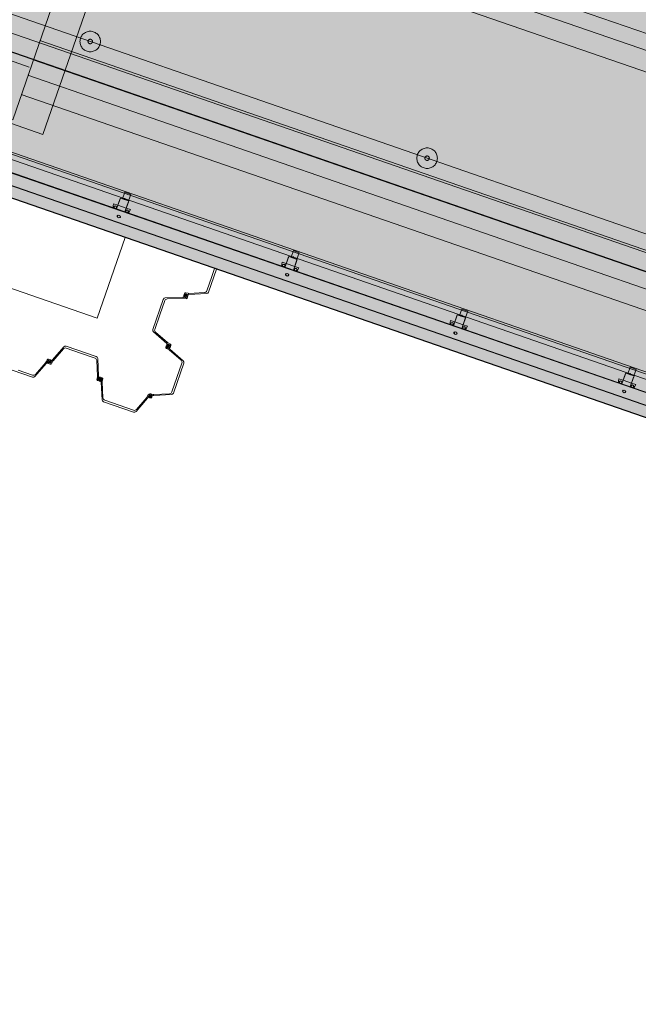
# Model space of a CAD drawing. Header units: metres. Extents: x 7508979 to 7510298, y 5841961 to 5842536.
# Tile 15 of 64: x 7509618.62 to 7509625.56, y 5842485.89 to 5842496.93. Entities that reach past the tile are written whole.
import ezdxf

# ---------------------------------------------------------------- set-up
doc = ezdxf.new("R2010")
doc.units = ezdxf.units.M
doc.linetypes.add('ACAD_ISO10W100', pattern=[18, 12, -3, 0, -3])
doc.linetypes.add('DASHED', pattern=[0.75, 0.5, -0.25])
for name, color, linetype, lineweight in [('013_AKP-Osie-2', 142, 'ACAD_ISO10W100', 18), ('015_AKP-Stal-cienka', 60, 'Continuous', 18), ('07_AKP-Wyposazenie', 133, 'Continuous', 18), ('08_JK_beton_przerywana', 40, 'DASHED', 9), ('09_JK_stal_przerywana', 90, 'DASHED', 9), ('16_JK_wyposażenie cienka', 200, 'Continuous', 13), ('AKP-Beton-widok', 44, 'Continuous', 30)]:
    doc.layers.add(name, color=color, linetype=linetype, lineweight=lineweight)
doc.layers.add('03_AKP-Kreskowania', color=7, linetype='Continuous', lineweight=9, true_color=0xa6a6a6)

msp = doc.modelspace()

# ---------------------------------------------------------------- hatches: boundary and pattern name
at = {"layer": '03_AKP-Kreskowania', "ltscale": 100, "transparency": 33554687}
h = msp.add_hatch(dxfattribs=at)
h.set_pattern_fill('GRASS', color=256, scale=0.045, angle=160.9032)
h.set_pattern_definition([(250.90316, (7511633.8898, 5841844.2328), (0.49932114, -1.028167), [0.2143125, -1.4021336]), (205.90316, (7511633.8898, 5841844.2328), (0.49932114, -1.028167), [0.2143125, -0.9286875]), (295.90316, (7511633.8898, 5841844.2328), (1.028167, 0.49932114), [0.2143125, -0.9286875])])
edge = h.paths.add_edge_path()
edge.add_spline(control_points=[(7509560.428, 5842502.042), (7509560.976, 5842501.827), (7509562.224, 5842501.368), (7509563.485, 5842500.974), (7509564.203, 5842500.78)], knot_values=[19454.944206, 19454.944206, 19454.944206, 19454.944206, 21223.462374, 23456.740739, 23456.740739, 23456.740739, 23456.740739], degree=3, periodic=0)
edge.add_line((7509564.203, 5842500.78), (7509567.942, 5842511.58))
edge.add_line((7509567.942, 5842511.58), (7509567.945, 5842511.601))
edge.add_line((7509567.945, 5842511.601), (7509564.265, 5842513.123))
edge.add_line((7509564.265, 5842513.123), (7509560.428, 5842502.042))
edge = h.paths.add_edge_path()
edge.add_spline(control_points=[(7509557.96, 5842503.098), (7509558.5, 5842502.847), (7509559.045, 5842502.608), (7509559.593, 5842502.379)], knot_values=[24358.247031, 24358.247031, 24358.247031, 24358.247031, 26137.75858, 26137.75858, 26137.75858, 26137.75858], degree=3, periodic=0)
edge.add_line((7509559.593, 5842502.379), (7509563.432, 5842513.467))
edge.add_line((7509563.432, 5842513.467), (7509561.786, 5842514.148))
edge.add_line((7509561.786, 5842514.148), (7509557.96, 5842503.098))
edge = h.paths.add_edge_path()
edge.add_line((7509571.9, 5842523.027), (7509571.912, 5842523.045))
edge.add_line((7509571.912, 5842523.045), (7509575.65, 5842533.845))
edge.add_spline(control_points=[(7509575.65, 5842533.845), (7509574.966, 5842534.136), (7509573.732, 5842534.607), (7509572.467, 5842535.017), (7509571.904, 5842535.187)], knot_values=[19454.944206, 19454.944206, 19454.944206, 19454.944206, 21688.222571, 23456.740739, 23456.740739, 23456.740739, 23456.740739], degree=3, periodic=0)
edge.add_line((7509571.904, 5842535.187), (7509568.067, 5842524.106))
edge.add_line((7509568.067, 5842524.106), (7509571.9, 5842523.027))
edge = h.paths.add_edge_path()
edge.add_line((7509565.485, 5842524.833), (7509567.199, 5842524.351))
edge.add_line((7509567.199, 5842524.351), (7509571.038, 5842535.439))
edge.add_spline(control_points=[(7509571.038, 5842535.439), (7509570.467, 5842535.598), (7509569.891, 5842535.746), (7509569.311, 5842535.883)], knot_values=[24358.247031, 24358.247031, 24358.247031, 24358.247031, 26137.75858, 26137.75858, 26137.75858, 26137.75858], degree=3, periodic=0)
edge.add_line((7509569.311, 5842535.883), (7509565.485, 5842524.833))
edge = h.paths.add_edge_path()
edge.add_line((7509887.633, 5842386.674), (7509887.585, 5842386.691))
edge.add_line((7509887.585, 5842386.691), (7509891.94, 5842399.269))
edge.add_line((7509891.94, 5842399.269), (7509891.864, 5842399.293))
edge.add_line((7509891.864, 5842399.293), (7509887.479, 5842386.628))
edge.add_spline(control_points=[(7509887.479, 5842386.628), (7509887.954, 5842386.375), (7509890.784, 5842384.953), (7509893.631, 5842383.885), (7509896.087, 5842383.23), (7509896.113, 5842383.223)], knot_values=[21013.433794, 21013.433794, 21013.433794, 21013.433794, 22562.78043, 30165.17056, 30248.311095, 30248.311095, 30248.311095, 30248.311095], degree=3, periodic=0)
edge.add_line((7509896.113, 5842383.223), (7509900.72, 5842396.528))
edge.add_line((7509900.72, 5842396.528), (7509891.988, 5842399.254))
edge.add_line((7509891.988, 5842399.254), (7509887.633, 5842386.674))
edge = h.paths.add_edge_path()
edge.add_line((7509903.483, 5842409.68), (7509906.986, 5842419.799))
edge.add_spline(control_points=[(7509906.986, 5842419.799), (7509906.32, 5842420.076), (7509903.682, 5842421.115), (7509900.933, 5842421.938), (7509898.837, 5842422.185)], knot_values=[9690.860076, 9690.860076, 9690.860076, 9690.860076, 11850.095835, 18161.631326, 18161.631326, 18161.631326, 18161.631326], degree=3, periodic=0)
edge.add_line((7509898.837, 5842422.185), (7509895.51, 5842412.576))
edge.add_line((7509895.51, 5842412.576), (7509895.509, 5842412.571))
edge.add_line((7509895.509, 5842412.571), (7509903.483, 5842409.68))
at = {"layer": '03_AKP-Kreskowania', "ltscale": 100, "transparency": 33554508}
h = msp.add_hatch(color=256, dxfattribs=at)
h.dxf.hatch_style = 1
h.paths.add_polyline_path([(7509618.082, 5842496.936), (7509655.834, 5842483.866), (7509658.124, 5842490.481), (7509620.373, 5842503.551)])
at = {"layer": '03_AKP-Kreskowania', "ltscale": 100, "transparency": 33554636}
h = msp.add_hatch(color=256, dxfattribs=at)
h.dxf.hatch_style = 1
h.paths.add_polyline_path([(7509655.721, 5842483.693), (7509655.787, 5842483.882), (7509618.13, 5842496.92), (7509618.064, 5842496.731)])
at = {"layer": '03_AKP-Kreskowania', "ltscale": 100, "transparency": 33554572}
h = msp.add_hatch(color=256, dxfattribs=at)
h.dxf.hatch_style = 1
h.paths.add_polyline_path([(7509617.689, 5842495.22), (7509655.082, 5842482.274), (7509655.589, 5842483.739), (7509618.196, 5842496.685)])

# ---------------------------------------------------------------- linework, layer by layer
at = {"layer": '013_AKP-Osie-2', "ltscale": 100}
msp.add_line((7509901.574, 5842398.997), (7509562.556, 5842516.372), dxfattribs=at)
at = {"layer": '013_AKP-Osie-2', "ltscale": 15}
msp.add_line((7509618.724, 5842496.402), (7509618.098, 5842496.618), dxfattribs=at)
at = {"layer": '015_AKP-Stal-cienka'}
for p, q in [((7509620.719, 5842493.891), (7509620.774, 5842494.052)), ((7509620.825, 5842494.135), (7509620.735, 5842493.877)), ((7509620.805, 5842494.142), (7509620.774, 5842494.052)), ((7509620.449, 5842493.821), (7509620.251, 5842493.812)), ((7509620.456, 5842493.821), (7509620.483, 5842493.814)), ((7509620.458, 5842493.838), (7509620.466, 5842493.861)), ((7509620.473, 5842493.82), (7509620.465, 5842493.823)), ((7509620.469, 5842493.835), (7509620.475, 5842493.854)), ((7509620.472, 5842493.84), (7509620.47, 5842493.835)), ((7509620.472, 5842493.831), (7509620.47, 5842493.831)), ((7509620.473, 5842493.832), (7509620.49, 5842493.841)), ((7509620.491, 5842493.84), (7509620.474, 5842493.831)), ((7509620.477, 5842493.838), (7509620.487, 5842493.834)), ((7509620.487, 5842493.834), (7509620.477, 5842493.838)), ((7509620.477, 5842493.838), (7509620.487, 5842493.834)), ((7509620.487, 5842493.834), (7509620.477, 5842493.838)), ((7509620.508, 5842493.863), (7509620.48, 5842493.869)), ((7509620.484, 5842493.841), (7509620.48, 5842493.831)), ((7509620.48, 5842493.831), (7509620.484, 5842493.841)), ((7509620.484, 5842493.841), (7509620.48, 5842493.831)), ((7509620.48, 5842493.831), (7509620.484, 5842493.841)), ((7509620.508, 5842493.851), (7509620.481, 5842493.858)), ((7509620.496, 5842493.837), (7509620.489, 5842493.818)), ((7509620.491, 5842493.852), (7509620.499, 5842493.849)), ((7509620.492, 5842493.841), (7509620.494, 5842493.841)), ((7509620.492, 5842493.832), (7509620.494, 5842493.837)), ((7509620.506, 5842493.834), (7509620.498, 5842493.81)), ((7509620.515, 5842493.862), (7509620.692, 5842493.871)), ((7509620.515, 5842493.851), (7509620.713, 5842493.86)), ((7509620.229, 5842493.795), (7509620.112, 5842493.458)), ((7509620.246, 5842493.781), (7509620.19, 5842493.62)), ((7509620.449, 5842493.81), (7509620.272, 5842493.801)), ((7509620.456, 5842493.809), (7509620.484, 5842493.803)), ((7509620.134, 5842493.458), (7509620.19, 5842493.62)), ((7509620.269, 5842493.301), (7509620.119, 5842493.431)), ((7509620.276, 5842493.31), (7509620.142, 5842493.426)), ((7509618.983, 5842493.113), (7509619.113, 5842493.263)), ((7509619.14, 5842493.27), (7509619.477, 5842493.153)), ((7509620.265, 5842493.282), (7509620.257, 5842493.259)), ((7509620.276, 5842493.278), (7509620.269, 5842493.259)), ((7509620.275, 5842493.297), (7509620.3, 5842493.285)), ((7509620.276, 5842493.272), (7509620.278, 5842493.277)), ((7509620.281, 5842493.279), (7509620.279, 5842493.28)), ((7509620.289, 5842493.287), (7509620.281, 5842493.29)), ((7509620.281, 5842493.277), (7509620.289, 5842493.26)), ((7509620.29, 5842493.267), (7509620.281, 5842493.271)), ((7509620.281, 5842493.271), (7509620.29, 5842493.267)), ((7509620.29, 5842493.267), (7509620.281, 5842493.271)), ((7509620.281, 5842493.271), (7509620.29, 5842493.267)), ((7509620.282, 5842493.306), (7509620.308, 5842493.294)), ((7509620.29, 5842493.261), (7509620.283, 5842493.278)), ((7509620.287, 5842493.274), (7509620.284, 5842493.264)), ((7509620.284, 5842493.264), (7509620.287, 5842493.274)), ((7509620.287, 5842493.274), (7509620.284, 5842493.264)), ((7509620.284, 5842493.264), (7509620.287, 5842493.274)), ((7509620.296, 5842493.266), (7509620.294, 5842493.261)), ((7509620.296, 5842493.26), (7509620.303, 5842493.279)), ((7509620.306, 5842493.256), (7509620.314, 5842493.279)), ((7509618.992, 5842493.106), (7509619.108, 5842493.24)), ((7509619.14, 5842493.248), (7509619.301, 5842493.192)), ((7509619.463, 5842493.136), (7509619.301, 5842493.192)), ((7509620.29, 5842493.232), (7509620.264, 5842493.244)), ((7509620.297, 5842493.241), (7509620.272, 5842493.253)), ((7509620.283, 5842493.251), (7509620.291, 5842493.248)), ((7509620.29, 5842493.259), (7509620.292, 5842493.258)), ((7509620.296, 5842493.228), (7509620.429, 5842493.112)), ((7509620.303, 5842493.237), (7509620.452, 5842493.107)), ((7509618.919, 5842493.079), (7509618.789, 5842492.93)), ((7509618.91, 5842493.086), (7509618.794, 5842492.953)), ((7509618.914, 5842493.092), (7509618.926, 5842493.118)), ((7509618.923, 5842493.085), (7509618.934, 5842493.11)), ((7509618.933, 5842493.099), (7509618.93, 5842493.091)), ((7509618.938, 5842493.076), (7509618.961, 5842493.068)), ((7509618.94, 5842493.092), (7509618.94, 5842493.09)), ((7509618.964, 5842493.117), (7509618.941, 5842493.125)), ((7509618.96, 5842493.106), (7509618.941, 5842493.113)), ((7509618.959, 5842493.101), (7509618.942, 5842493.093)), ((7509618.942, 5842493.092), (7509618.959, 5842493.099)), ((7509618.947, 5842493.086), (7509618.942, 5842493.088)), ((7509618.942, 5842493.086), (7509618.961, 5842493.079)), ((7509618.946, 5842493.098), (7509618.955, 5842493.095)), ((7509618.955, 5842493.095), (7509618.946, 5842493.098)), ((7509618.946, 5842493.098), (7509618.955, 5842493.095)), ((7509618.955, 5842493.095), (7509618.946, 5842493.098)), ((7509618.952, 5842493.101), (7509618.949, 5842493.092)), ((7509618.949, 5842493.092), (7509618.952, 5842493.101)), ((7509618.952, 5842493.101), (7509618.949, 5842493.092)), ((7509618.949, 5842493.092), (7509618.952, 5842493.101)), ((7509618.954, 5842493.106), (7509618.959, 5842493.105)), ((7509618.961, 5842493.101), (7509618.962, 5842493.103)), ((7509618.979, 5842493.107), (7509618.967, 5842493.082)), ((7509618.969, 5842493.093), (7509618.971, 5842493.101)), ((7509618.988, 5842493.1), (7509618.976, 5842493.074)), ((7509619.492, 5842492.933), (7509619.483, 5842493.11)), ((7509619.503, 5842492.933), (7509619.493, 5842493.131)), ((7509620.459, 5842493.08), (7509620.343, 5842492.743)), ((7509620.438, 5842493.08), (7509620.382, 5842492.918)), ((7509618.425, 5842493.039), (7509618.762, 5842492.923)), ((7509618.761, 5842492.944), (7509618.6, 5842493)), ((7509619.491, 5842492.926), (7509619.484, 5842492.898)), ((7509619.515, 5842492.876), (7509619.492, 5842492.884)), ((7509619.503, 5842492.926), (7509619.496, 5842492.899)), ((7509619.519, 5842492.886), (7509619.499, 5842492.893)), ((7509619.502, 5842492.909), (7509619.505, 5842492.917)), ((7509619.513, 5842492.91), (7509619.513, 5842492.912)), ((7509619.522, 5842492.891), (7509619.513, 5842492.908)), ((7509619.513, 5842492.902), (7509619.522, 5842492.898)), ((7509619.522, 5842492.898), (7509619.513, 5842492.902)), ((7509619.513, 5842492.902), (7509619.522, 5842492.898)), ((7509619.522, 5842492.898), (7509619.513, 5842492.902)), ((7509619.514, 5842492.909), (7509619.523, 5842492.892)), ((7509619.514, 5842492.89), (7509619.519, 5842492.888)), ((7509619.521, 5842492.91), (7509619.516, 5842492.912)), ((7509619.516, 5842492.895), (7509619.519, 5842492.905)), ((7509619.519, 5842492.905), (7509619.516, 5842492.895)), ((7509619.516, 5842492.895), (7509619.519, 5842492.905)), ((7509619.519, 5842492.905), (7509619.516, 5842492.895)), ((7509619.517, 5842492.913), (7509619.536, 5842492.907)), ((7509619.52, 5842492.924), (7509619.543, 5842492.916)), ((7509619.523, 5842492.89), (7509619.522, 5842492.888)), ((7509619.534, 5842492.891), (7509619.531, 5842492.883)), ((7509619.532, 5842492.867), (7509619.542, 5842492.669)), ((7509619.533, 5842492.874), (7509619.539, 5842492.901)), ((7509619.544, 5842492.874), (7509619.551, 5842492.902)), ((7509619.544, 5842492.867), (7509619.552, 5842492.69)), ((7509620.326, 5842492.757), (7509620.382, 5842492.918)), ((7509620.048, 5842492.7), (7509620.06, 5842492.726)), ((7509620.057, 5842492.693), (7509620.068, 5842492.718)), ((7509620.065, 5842492.704), (7509620.073, 5842492.728)), ((7509620.098, 5842492.724), (7509620.075, 5842492.732)), ((7509620.094, 5842492.714), (7509620.075, 5842492.72)), ((7509620.076, 5842492.701), (7509620.083, 5842492.72)), ((7509620.115, 5842492.729), (7509620.088, 5842492.735)), ((7509620.115, 5842492.717), (7509620.088, 5842492.724)), ((7509620.095, 5842492.708), (7509620.096, 5842492.71)), ((7509620.122, 5842492.728), (7509620.299, 5842492.737)), ((7509620.122, 5842492.717), (7509620.32, 5842492.726)), ((7509619.559, 5842492.647), (7509619.896, 5842492.53)), ((7509619.573, 5842492.664), (7509619.734, 5842492.608)), ((7509619.895, 5842492.552), (7509619.734, 5842492.608)), ((7509620.053, 5842492.687), (7509619.923, 5842492.537)), ((7509620.044, 5842492.694), (7509619.928, 5842492.56)), ((7509620.081, 5842492.686), (7509620.073, 5842492.689)), ((7509620.076, 5842492.699), (7509620.093, 5842492.707)), ((7509620.081, 5842492.694), (7509620.076, 5842492.695)), ((7509620.079, 5842492.697), (7509620.078, 5842492.697)), ((7509620.08, 5842492.705), (7509620.089, 5842492.702)), ((7509620.089, 5842492.702), (7509620.08, 5842492.705)), ((7509620.08, 5842492.705), (7509620.089, 5842492.702)), ((7509620.089, 5842492.702), (7509620.08, 5842492.705)), ((7509620.098, 5842492.706), (7509620.082, 5842492.697)), ((7509620.086, 5842492.708), (7509620.083, 5842492.699)), ((7509620.083, 5842492.699), (7509620.086, 5842492.708)), ((7509620.086, 5842492.708), (7509620.083, 5842492.699)), ((7509620.083, 5842492.699), (7509620.086, 5842492.708)), ((7509620.085, 5842492.704), (7509620.094, 5842492.7)), ((7509620.094, 5842492.7), (7509620.085, 5842492.704)), ((7509620.085, 5842492.704), (7509620.094, 5842492.7)), ((7509620.099, 5842492.698), (7509620.101, 5842492.703)), ((7509620.102, 5842492.701), (7509620.105, 5842492.709))]:
    msp.add_line(p, q, dxfattribs=at)
for centre, radius, start, end in [((7509620.45, 5842493.796), 0.025, 76.6142, 92.8205), ((7509620.469, 5842493.834), 0.012, 160.9032, 250.9032), ((7509620.477, 5842493.858), 0.012, 76.6142, 160.9032), ((7509620.471, 5842493.834), 0.003, 160.9032, 250.9032), ((7509620.472, 5842493.834), 0.00213, 160.9032, 298.9032), ((7509620.491, 5842493.833), 0.02, 111.4415, 160.9032), ((7509620.473, 5842493.834), 0.003, 250.9032, 298.9032), ((7509620.477, 5842493.83), 0.01, 250.9032, 291.4415), ((7509620.48, 5842493.853), 0.005, 76.6142, 160.9032), ((7509620.473, 5842493.839), 0.02, 291.4415, 340.9032), ((7509620.484, 5842493.819), 0.005, 256.6142, 340.9032), ((7509620.487, 5842493.842), 0.01, 70.9032, 111.4415), ((7509620.491, 5842493.838), 0.003, 70.9032, 118.9032), ((7509620.492, 5842493.838), 0.00213, 340.9032, 118.9032), ((7509620.493, 5842493.838), 0.003, 340.9032, 70.9032), ((7509620.495, 5842493.838), 0.012, 340.9032, 70.9032), ((7509620.514, 5842493.887), 0.025, 256.6142, 272.8205), ((7509620.514, 5842493.876), 0.025, 256.6142, 272.8205), ((7509620.69, 5842493.901), 0.03, 272.8205, 340.9032), ((7509620.712, 5842493.885), 0.025, 272.8205, 340.9032), ((7509620.252, 5842493.787), 0.025, 92.8205, 160.9032), ((7509620.274, 5842493.771), 0.03, 92.8205, 160.9032), ((7509620.45, 5842493.785), 0.025, 76.6142, 92.8205), ((7509620.487, 5842493.814), 0.012, 256.6142, 340.9032), ((7509620.136, 5842493.45), 0.025, 160.9032, 228.9858), ((7509620.162, 5842493.448), 0.03, 160.9032, 228.9858), ((7509619.132, 5842493.246), 0.025, 70.9032, 138.9858), ((7509620.277, 5842493.278), 0.012, 70.9032, 160.9032), ((7509620.285, 5842493.32), 0.025, 228.9858, 245.1922), ((7509620.295, 5842493.266), 0.02, 160.9032, 210.3648), ((7509620.292, 5842493.329), 0.025, 228.9858, 245.1922), ((7509620.278, 5842493.277), 0.003, 70.9032, 160.9032), ((7509620.28, 5842493.277), 0.00213, 22.9032, 160.9032), ((7509620.28, 5842493.277), 0.003, 22.9032, 70.9032), ((7509620.285, 5842493.277), 0.01, 30.3648, 70.9032), ((7509620.277, 5842493.272), 0.02, 340.9032, 30.3648), ((7509620.298, 5842493.281), 0.005, 340.9032, 65.1922), ((7509620.303, 5842493.283), 0.012, 340.9032, 65.1922), ((7509619.13, 5842493.22), 0.03, 70.9032, 138.9858), ((7509619.468, 5842493.13), 0.025, 2.8205, 70.9032), ((7509620.269, 5842493.255), 0.012, 160.9032, 245.1922), ((7509620.274, 5842493.257), 0.005, 160.9032, 245.1922), ((7509620.286, 5842493.261), 0.01, 210.3648, 250.9032), ((7509620.291, 5842493.261), 0.003, 202.9032, 250.9032), ((7509620.292, 5842493.261), 0.00213, 202.9032, 340.9032), ((7509620.279, 5842493.209), 0.025, 48.9858, 65.1922), ((7509620.295, 5842493.26), 0.012, 250.9032, 340.9032), ((7509620.293, 5842493.261), 0.003, 250.9032, 340.9032), ((7509620.286, 5842493.218), 0.025, 48.9858, 65.1922), ((7509618.891, 5842493.103), 0.025, 318.9858, 335.1922), ((7509618.9, 5842493.096), 0.025, 318.9858, 335.1922), ((7509618.937, 5842493.113), 0.012, 70.9032, 155.1922), ((7509618.942, 5842493.087), 0.012, 160.9032, 250.9032), ((7509618.942, 5842493.096), 0.01, 120.3649, 160.9032), ((7509618.939, 5842493.108), 0.005, 70.9032, 155.1922), ((7509618.948, 5842493.087), 0.02, 70.9032, 120.3649), ((7509618.943, 5842493.091), 0.003, 112.9032, 160.9032), ((7509618.943, 5842493.089), 0.003, 160.9032, 250.9032), ((7509618.943, 5842493.09), 0.00213, 112.9032, 250.9032), ((7509618.954, 5842493.105), 0.02, 250.9032, 300.3649), ((7509618.958, 5842493.102), 0.00213, 292.9032, 70.9032), ((7509618.958, 5842493.102), 0.003, 292.9032, 340.9032), ((7509618.959, 5842493.104), 0.003, 340.9032, 70.9032), ((7509618.963, 5842493.084), 0.005, 250.9032, 335.1922), ((7509618.965, 5842493.079), 0.012, 250.9032, 335.1922), ((7509618.96, 5842493.105), 0.012, 340.9032, 70.9032), ((7509618.959, 5842493.097), 0.01, 300.3649, 340.9032), ((7509619.001, 5842493.097), 0.025, 138.9858, 155.1922), ((7509619.01, 5842493.09), 0.025, 138.9858, 155.1922), ((7509619.453, 5842493.108), 0.03, 2.8205, 70.9032), ((7509620.409, 5842493.09), 0.03, 340.9032, 48.9858), ((7509620.436, 5842493.088), 0.025, 340.9032, 48.9858), ((7509618.771, 5842492.973), 0.03, 250.9032, 318.9858), ((7509619.467, 5842492.932), 0.025, 346.6142, 2.8205), ((7509619.478, 5842492.932), 0.025, 346.6142, 2.8205), ((7509618.77, 5842492.946), 0.025, 250.9032, 318.9858), ((7509619.496, 5842492.895), 0.012, 166.6142, 250.9032), ((7509619.501, 5842492.898), 0.005, 166.6142, 250.9032), ((7509619.511, 5842492.905), 0.01, 160.9032, 201.4415), ((7509619.521, 5842492.909), 0.02, 201.4415, 250.9032), ((7509619.516, 5842492.913), 0.012, 70.9032, 160.9032), ((7509619.515, 5842492.909), 0.003, 160.9032, 208.9032), ((7509619.516, 5842492.911), 0.003, 70.9032, 160.9032), ((7509619.516, 5842492.91), 0.00213, 70.9032, 208.9032), ((7509619.519, 5842492.887), 0.012, 250.9032, 340.9032), ((7509619.52, 5842492.89), 0.00213, 250.9032, 28.9032), ((7509619.52, 5842492.889), 0.003, 250.9032, 340.9032), ((7509619.515, 5842492.891), 0.02, 21.4415, 70.9032), ((7509619.52, 5842492.891), 0.003, 340.9032, 28.9032), ((7509619.557, 5842492.868), 0.025, 166.6142, 182.8205), ((7509619.524, 5842492.895), 0.01, 340.9032, 21.4415), ((7509619.535, 5842492.902), 0.005, 346.6142, 70.9032), ((7509619.539, 5842492.905), 0.012, 346.6142, 70.9032), ((7509619.569, 5842492.868), 0.025, 166.6142, 182.8205), ((7509620.071, 5842492.721), 0.012, 70.9032, 155.1922), ((7509620.073, 5842492.716), 0.005, 70.9032, 155.1922), ((7509620.085, 5842492.724), 0.012, 76.6142, 160.9032), ((7509620.087, 5842492.719), 0.005, 76.6142, 160.9032), ((7509620.093, 5842492.711), 0.003, 340.9032, 70.9032), ((7509620.094, 5842492.713), 0.012, 340.9032, 70.9032), ((7509620.121, 5842492.753), 0.025, 256.6142, 272.8205), ((7509620.121, 5842492.742), 0.025, 256.6142, 272.8205), ((7509620.298, 5842492.767), 0.03, 272.8205, 340.9032), ((7509620.319, 5842492.751), 0.025, 272.8205, 340.9032), ((7509619.567, 5842492.67), 0.025, 182.8205, 250.9032), ((7509619.582, 5842492.692), 0.03, 182.8205, 250.9032), ((7509620.025, 5842492.71), 0.025, 318.9858, 335.1922), ((7509620.034, 5842492.703), 0.025, 318.9858, 335.1922), ((7509620.077, 5842492.7), 0.012, 160.9032, 250.9032), ((7509620.077, 5842492.697), 0.00213, 112.9032, 250.9032), ((7509620.079, 5842492.7), 0.003, 160.9032, 250.9032), ((7509620.08, 5842492.7), 0.003, 250.9032, 298.9032), ((7509620.088, 5842492.713), 0.02, 250.9032, 300.3649), ((7509620.084, 5842492.696), 0.01, 250.9032, 291.4415), ((7509620.08, 5842492.705), 0.02, 291.4415, 340.9032), ((7509620.092, 5842492.709), 0.003, 292.9032, 340.9032), ((7509620.099, 5842492.704), 0.00213, 340.9032, 118.9032), ((7509620.093, 5842492.704), 0.01, 300.3649, 340.9032), ((7509619.905, 5842492.58), 0.03, 250.9032, 318.9858), ((7509619.904, 5842492.554), 0.025, 250.9032, 318.9858)]:
    msp.add_arc(centre, radius, start, end, dxfattribs=at)
at = {"layer": '07_AKP-Wyposazenie', "ltscale": 100}
msp.add_line((7509901.509, 5842398.808), (7509562.49, 5842516.183), dxfattribs=at)
at = {"layer": '08_JK_beton_przerywana', "ltscale": 400}
for p, q in [((7509655.837, 5842486.325), (7509619.597, 5842498.872)), ((7509655.778, 5842486.155), (7509619.538, 5842498.702)), ((7509655.702, 5842485.938), (7509619.463, 5842498.485)), ((7509655.084, 5842484.152), (7509618.845, 5842496.699)), ((7509655.009, 5842483.935), (7509618.769, 5842496.481)), ((7509654.95, 5842483.764), (7509618.71, 5842496.311)), ((7509654.875, 5842483.547), (7509618.635, 5842496.094))]:
    msp.add_line(p, q, dxfattribs=at)
at = {"layer": '08_JK_beton_przerywana', "ltscale": 250, "transparency": 33554559}
msp.add_line((7509619.488, 5842493.583), (7509619.801, 5842494.489), dxfattribs=at)
at = {"layer": '08_JK_beton_przerywana', "ltscale": 300}
msp.add_lwpolyline([(7509616.611, 5842496.431), (7509619.529, 5842504.858), (7509621.797, 5842504.073), (7509618.879, 5842495.646)], close=True, dxfattribs=at)
at = {"layer": '08_JK_beton_przerywana', "ltscale": 230}
msp.add_lwpolyline([(7509617.783, 5842496.072), (7509620.611, 5842504.241), (7509621.367, 5842503.979), (7509618.539, 5842495.81)], close=True, dxfattribs=at)
at = {"layer": '08_JK_beton_przerywana', "ltscale": 250, "transparency": 33554559}
msp.add_lwpolyline([(7509619.488, 5842493.583), (7509614.857, 5842495.186), (7509615.171, 5842496.092)], dxfattribs=at)
at = {"layer": '09_JK_stal_przerywana', "ltscale": 200}
for p, q in [((7509572.357, 5842511.197), (7509889.27, 5842401.476)), ((7509572.314, 5842511.072), (7509889.227, 5842401.351))]:
    msp.add_line(p, q, dxfattribs=at)
at = {"layer": '09_JK_stal_przerywana', "ltscale": 100}
for centre, radius in [((7509619.409, 5842496.688), 0.115), ((7509619.409, 5842496.688), 0.025), ((7509623.189, 5842495.379), 0.115), ((7509623.189, 5842495.379), 0.025)]:
    msp.add_circle(centre, radius, dxfattribs=at)
at = {"layer": '16_JK_wyposażenie cienka'}
for p, q in [((7509562.051, 5842514.915), (7509901.07, 5842397.54)), ((7509562.07, 5842514.969), (7509901.089, 5842397.594)), ((7509562.077, 5842514.989), (7509901.096, 5842397.614)), ((7509572.359, 5842511.201), (7509889.271, 5842401.479)), ((7509572.313, 5842511.068), (7509889.225, 5842401.347)), ((7509619.745, 5842494.926), (7509619.704, 5842494.809)), ((7509619.704, 5842494.809), (7509619.745, 5842494.926)), ((7509619.786, 5842494.923), (7509619.805, 5842494.916)), ((7509619.793, 5842494.91), (7509619.799, 5842494.929)), ((7509619.672, 5842494.867), (7509619.664, 5842494.822)), ((7509619.719, 5842494.851), (7509619.672, 5842494.867)), ((7509619.803, 5842494.912), (7509619.786, 5842494.918)), ((7509619.799, 5842494.776), (7509619.839, 5842494.893)), ((7509619.837, 5842494.884), (7509619.799, 5842494.776)), ((7509619.861, 5842494.802), (7509619.814, 5842494.818)), ((7509619.839, 5842494.762), (7509619.861, 5842494.802)), ((7509621.635, 5842494.271), (7509621.594, 5842494.154)), ((7509621.594, 5842494.154), (7509621.635, 5842494.271)), ((7509621.676, 5842494.269), (7509621.695, 5842494.262)), ((7509621.693, 5842494.258), (7509621.676, 5842494.264)), ((7509621.682, 5842494.256), (7509621.689, 5842494.275)), ((7509621.562, 5842494.213), (7509621.554, 5842494.168)), ((7509621.609, 5842494.197), (7509621.562, 5842494.213)), ((7509621.689, 5842494.121), (7509621.729, 5842494.239)), ((7509621.726, 5842494.23), (7509621.689, 5842494.121)), ((7509621.751, 5842494.148), (7509621.704, 5842494.164)), ((7509621.729, 5842494.108), (7509621.751, 5842494.148)), ((7509623.525, 5842493.617), (7509623.484, 5842493.5)), ((7509623.484, 5842493.5), (7509623.525, 5842493.617)), ((7509623.566, 5842493.614), (7509623.585, 5842493.608)), ((7509623.583, 5842493.603), (7509623.566, 5842493.609)), ((7509623.572, 5842493.602), (7509623.579, 5842493.621)), ((7509623.452, 5842493.559), (7509623.444, 5842493.514)), ((7509623.499, 5842493.542), (7509623.452, 5842493.559)), ((7509623.579, 5842493.467), (7509623.619, 5842493.584)), ((7509623.616, 5842493.576), (7509623.579, 5842493.467)), ((7509623.641, 5842493.493), (7509623.593, 5842493.51)), ((7509623.619, 5842493.453), (7509623.641, 5842493.493)), ((7509625.415, 5842492.963), (7509625.374, 5842492.846)), ((7509625.374, 5842492.846), (7509625.415, 5842492.963)), ((7509625.472, 5842492.949), (7509625.455, 5842492.955)), ((7509625.456, 5842492.96), (7509625.475, 5842492.953)), ((7509625.462, 5842492.947), (7509625.469, 5842492.966)), ((7509625.342, 5842492.904), (7509625.334, 5842492.859)), ((7509625.389, 5842492.888), (7509625.342, 5842492.904)), ((7509625.469, 5842492.813), (7509625.509, 5842492.93)), ((7509625.506, 5842492.921), (7509625.469, 5842492.813)), ((7509625.531, 5842492.839), (7509625.483, 5842492.855)), ((7509625.509, 5842492.799), (7509625.531, 5842492.839))]:
    msp.add_line(p, q, dxfattribs=at)
at = {"layer": '16_JK_wyposażenie cienka', "ltscale": 10}
for p, q in [((7509619.814, 5842494.818), (7509619.719, 5842494.851)), ((7509621.704, 5842494.164), (7509621.609, 5842494.197)), ((7509623.593, 5842493.51), (7509623.499, 5842493.542)), ((7509625.483, 5842492.855), (7509625.389, 5842492.888))]:
    msp.add_line(p, q, dxfattribs=at)
at = {"layer": '16_JK_wyposażenie cienka'}
for points in [[(7509619.799, 5842494.776), (7509619.841, 5842494.899), (7509619.747, 5842494.931), (7509619.704, 5842494.809)], [(7509621.689, 5842494.121), (7509621.731, 5842494.244), (7509621.637, 5842494.277), (7509621.594, 5842494.154)], [(7509623.579, 5842493.467), (7509623.621, 5842493.59), (7509623.527, 5842493.623), (7509623.484, 5842493.5)], [(7509625.469, 5842492.813), (7509625.511, 5842492.936), (7509625.417, 5842492.968), (7509625.374, 5842492.846)]]:
    msp.add_lwpolyline(points, dxfattribs=at)
for points in [[(7509619.84, 5842494.899), (7509619.865, 5842494.973), (7509619.799, 5842494.996), (7509619.773, 5842494.922)], [(7509621.729, 5842494.245), (7509621.755, 5842494.319), (7509621.689, 5842494.342), (7509621.663, 5842494.268)], [(7509623.619, 5842493.591), (7509623.645, 5842493.664), (7509623.579, 5842493.687), (7509623.553, 5842493.614)], [(7509625.509, 5842492.936), (7509625.535, 5842493.01), (7509625.469, 5842493.033), (7509625.443, 5842492.959)]]:
    msp.add_lwpolyline(points, close=True, dxfattribs=at)
for centre, radius in [((7509619.69, 5842494.829), 0.015), ((7509619.69, 5842494.829), 0.013), ((7509619.729, 5842494.726), 0.015), ((7509619.823, 5842494.783), 0.015), ((7509619.823, 5842494.783), 0.013), ((7509621.58, 5842494.175), 0.015), ((7509621.58, 5842494.175), 0.013), ((7509621.619, 5842494.072), 0.015), ((7509621.713, 5842494.129), 0.015), ((7509621.713, 5842494.129), 0.013), ((7509623.47, 5842493.521), 0.015), ((7509623.47, 5842493.521), 0.013), ((7509623.603, 5842493.475), 0.015), ((7509623.603, 5842493.475), 0.013), ((7509623.509, 5842493.417), 0.015), ((7509625.36, 5842492.866), 0.015), ((7509625.36, 5842492.866), 0.013), ((7509625.493, 5842492.82), 0.015), ((7509625.493, 5842492.82), 0.013), ((7509625.399, 5842492.763), 0.015)]:
    msp.add_circle(centre, radius, dxfattribs=at)
for centre, start, end in [((7509619.718, 5842494.73), 77.2825, 244.5238), ((7509619.739, 5842494.722), 257.2825, 64.5238), ((7509621.608, 5842494.075), 77.2825, 244.5238), ((7509621.629, 5842494.068), 257.2825, 64.5238), ((7509623.498, 5842493.421), 77.2825, 244.5238), ((7509623.519, 5842493.414), 257.2825, 64.5238), ((7509625.388, 5842492.767), 77.2825, 244.5238), ((7509625.409, 5842492.759), 257.2825, 64.5238)]:
    msp.add_arc(centre, 0.00875, start, end, dxfattribs=at)
at = {"layer": 'AKP-Beton-widok', "ltscale": 100}
for p, q in [((7509890.142, 5842402.532), (7509572.713, 5842512.432)), ((7509889.635, 5842401.068), (7509572.206, 5842510.968))]:
    msp.add_line(p, q, dxfattribs=at)

doc.saveas('drawing.dxf')
